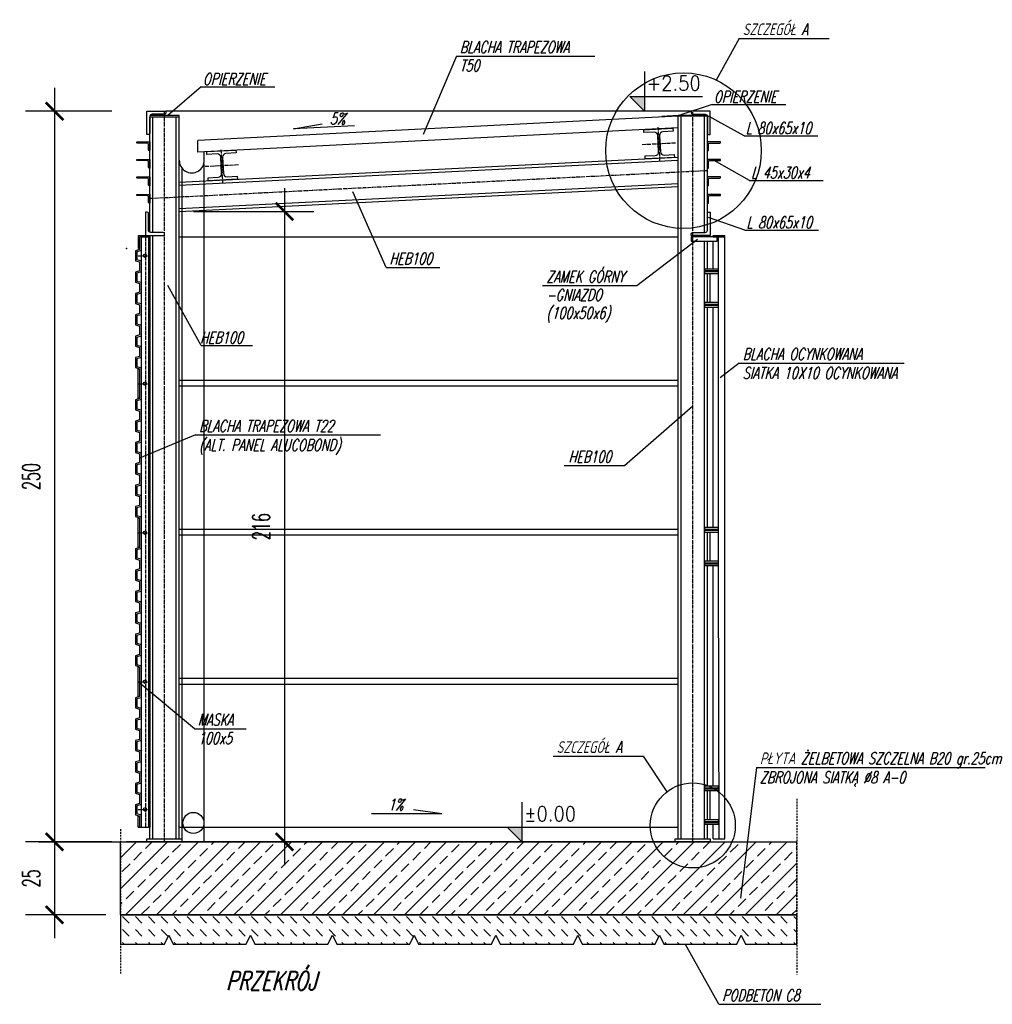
# Model space of a CAD drawing. Extents: x 5703 to 11842, y -4896 to -230.
# Tile 28 of 28: x 11481 to 11814, y -2854 to -2517. Entities that reach past the tile are written whole.
import ezdxf

# ---------------------------------------------------------------- set-up
doc = ezdxf.new("R2010")
doc.units = 0
doc.header["$LTSCALE"] = 2
doc.linetypes.add('DO', pattern=[0.8, 0.6, -0.1, 0, -0.1])
doc.linetypes.add('DP', pattern=[0.5, 0.3, -0.2])
for name, color, linetype in [('--RAMKA', 7, 'Continuous'), ('_opis', 7, 'Continuous'), ('BA_KOT', 7, 'Continuous'), ('BA_OSD', 7, 'DO'), ('BA_PRG', 3, 'Continuous'), ('BA_PRS', 2, 'Continuous'), ('BA_SZR', 7, 'Continuous'), ('BA_TXS', 2, 'Continuous'), ('SCIANY', 5, 'Continuous'), ('WYMIARY', 3, 'Continuous')]:
    doc.layers.add(name, color=color, linetype=linetype)
doc.styles.add('RomanS', font='romans.shx')
doc.styles.add('style1', font='simplex.shx', dxfattribs={"width": 0.6})
doc.styles.add('style2', font='romans.shx', dxfattribs={"width": 0.7, "oblique": 15})
doc.dimstyles.new('Copy of PKN-WEW', dxfattribs={"dimtxt": 6, "dimasz": 6, "dimexe": 10, "dimexo": 5, "dimgap": 5, "dimtad": 1, "dimdec": 0, "dimrnd": 0.5, "dimzin": 9, "dimdsep": 46, "dimtxsty": 'style1', "dimblk": 'ARCHTICK', "dimcen": 0, "dimdle": 8, "dimclrd": 152, "dimclre": 153, "dimclrt": 51, "dimadec": 0, "dimazin": 0, "dimtfac": 1, "dimtdec": 0, "dimtix": 1, "dimtofl": 0, "dimtmove": 2, "dimatfit": 0, "dimldrblk": 'ARCHTICK', "dimfxl": 1, "dimtolj": 1, "dimtzin": 2, "dimarcsym": 0})

# ---------------------------------------------------------------- blocks, each defined once
blk = doc.blocks.new('_ArchTick')
at = {"color": 0, "linetype": 'ByBlock', "const_width": 0.15}
blk.add_lwpolyline([(-0.5, -0.5), (0.5, 0.5)], dxfattribs=at)
blk = doc.blocks.new('*D5573')
at = {"layer": '--RAMKA', "color": 152, "lineweight": -2}
blk.add_line((11572.13, -2574.71), (11572.13, -2806.4), dxfattribs=at)
at = {"layer": '--RAMKA', "color": 153, "lineweight": -2}
for p, q in [((11541, -2582.71), (11582.13, -2582.71)), ((11541, -2798.4), (11582.13, -2798.4))]:
    blk.add_line(p, q, dxfattribs=at)
at = {"layer": 'Defpoints', "color": 0}
for p in [(11536, -2582.71), (11536, -2798.4), (11572.13, -2798.4)]:
    blk.add_point(p, dxfattribs=at)
at = {"layer": '--RAMKA', "color": 152, "lineweight": -2, "xscale": 6, "yscale": 6, "zscale": 6}
for p, rotation in [((11572.13, -2582.71), 90), ((11572.13, -2798.4), 270)]:
    blk.add_blockref('_ArchTick', p, dxfattribs=dict(at, rotation=rotation))
at = {"layer": '--RAMKA', "color": 51, "insert": (11564.13, -2690.55), "char_height": 6, "attachment_point": 5, "rotation": 90, "style": 'style1'}
blk.add_mtext('\\A1;216', dxfattribs=at)
blk = doc.blocks.new('*D5574')
at = {"layer": '--RAMKA', "color": 152, "lineweight": -2}
blk.add_line((11493.39, -2540.4), (11493.39, -2806.4), dxfattribs=at)
at = {"layer": '--RAMKA', "color": 153, "lineweight": -2}
for p, q in [((11513, -2548.4), (11483.39, -2548.4)), ((11513, -2798.4), (11483.39, -2798.4))]:
    blk.add_line(p, q, dxfattribs=at)
at = {"layer": 'Defpoints', "color": 0}
for p in [(11518, -2548.4), (11493.39, -2798.4), (11518, -2798.4)]:
    blk.add_point(p, dxfattribs=at)
at = {"layer": '--RAMKA', "color": 152, "lineweight": -2, "xscale": 6, "yscale": 6, "zscale": 6}
for p, rotation in [((11493.39, -2548.4), 90), ((11493.39, -2798.4), 270)]:
    blk.add_blockref('_ArchTick', p, dxfattribs=dict(at, rotation=rotation))
at = {"layer": '--RAMKA', "color": 51, "insert": (11485.39, -2673.4), "char_height": 6, "attachment_point": 5, "rotation": 90, "style": 'style1'}
blk.add_mtext('\\A1;250', dxfattribs=at)
blk = doc.blocks.new('PKOT2')
blk.add_lwpolyline([(0, 95), (0, 0), (-35, 35), (0, 35)])
blk.add_solid([(-35, 35), (0, 35), (0, 0)])
at = {"style": 'RomanS', "width": 0.9}
blk.add_attdef('POZIOM', (5.4, 49.6), '', height=35, dxfattribs=at)
blk = doc.blocks.new('*D5575')
at = {"layer": 'BA_SZR', "color": 152, "lineweight": -2}
blk.add_line((11493.39, -2790.4), (11493.39, -2831.4), dxfattribs=at)
at = {"layer": 'BA_SZR', "color": 153, "lineweight": -2}
for p, q in [((11508, -2798.4), (11483.39, -2798.4)), ((11511, -2823.4), (11483.39, -2823.4))]:
    blk.add_line(p, q, dxfattribs=at)
at = {"layer": 'Defpoints', "color": 0}
for p in [(11513, -2798.4), (11493.39, -2823.4), (11516, -2823.4)]:
    blk.add_point(p, dxfattribs=at)
at = {"layer": 'BA_SZR', "color": 152, "lineweight": -2, "xscale": 6, "yscale": 6, "zscale": 6}
for p, rotation in [((11493.39, -2798.4), 90), ((11493.39, -2823.4), 270)]:
    blk.add_blockref('_ArchTick', p, dxfattribs=dict(at, rotation=rotation))
at = {"layer": 'BA_SZR', "color": 51, "insert": (11485.39, -2810.9), "char_height": 6, "attachment_point": 5, "rotation": 90, "style": 'style1'}
blk.add_mtext('\\A1;25', dxfattribs=at)

msp = doc.modelspace()

# ---------------------------------------------------------------- hatches: boundary and pattern name
at = {"layer": 'BA_SZR'}
h = msp.add_hatch(dxfattribs=at)
h.set_pattern_fill('ANSI33', color=256, scale=30, angle=360, style=0)
h.set_pattern_definition([(45, (4772.102, -4764.211), (-5.303301, 5.303301), []), (45, (4777.405, -4764.211), (-5.303301, 5.303301), [3.75, -1.875])])
h.paths.add_polyline_path([(11516.0028, -2798.398), (11747.4988, -2798.398), (11747.4988, -2823.398), (11516.0028, -2823.398)])
h = msp.add_hatch(dxfattribs=at)
h.set_pattern_fill('DASH', color=256, angle=315, style=0)
h.set_pattern_definition([(315, (5431.1278, -4936.4916), (4.4194174, -2e-15), [3.125, -3.125])])
h.paths.add_polyline_path([(11516.0028, -2823.398), (11516.0028, -2833.398), (11531.0028, -2833.398), (11532.5028, -2830.398), (11534.0028, -2833.398), (11559.0028, -2833.398), (11560.5028, -2830.398), (11562.0028, -2833.398), (11587.0028, -2833.398), (11588.5028, -2830.398), (11590.0028, -2833.398), (11615.0028, -2833.398), (11616.5028, -2830.398), (11618.0028, -2833.398), (11643.0028, -2833.398), (11644.5028, -2830.398), (11646.0028, -2833.398), (11671.0028, -2833.398), (11672.5028, -2830.398), (11674.0028, -2833.398), (11699.0028, -2833.398), (11700.5028, -2830.398), (11702.0028, -2833.398), (11727.0028, -2833.398), (11728.5028, -2830.398), (11730.0028, -2833.398), (11747.4988, -2833.398), (11747.4988, -2823.398)])

# ---------------------------------------------------------------- linework, layer by layer
at = {"layer": '_opis'}
msp.add_circle((11540.9182, -2791.9479), 3.5964, dxfattribs=at)
at = {"layer": 'BA_KOT'}
for points in [[(11695.3187, -2543.398), (11715.2473, -2543.398)], [(11653.4048, -2793.398), (11673.3333, -2793.398)]]:
    msp.add_lwpolyline(points, dxfattribs=at)
at = {"layer": 'BA_OSD'}
for p, q in [((11531.0028, -2798.398), (11531.0028, -2548.398)), ((11711.8988, -2798.398), (11711.8988, -2548.398)), ((11700.6543, -2565.2124), (11700.08, -2553.7268)), ((11694.6243, -2559.7568), (11706.1099, -2559.1825)), ((11551.0283, -2572.9639), (11550.4254, -2561.4797)), ((11544.9848, -2567.2406), (11556.469, -2566.6377)), ((11526.0028, -2578.2003), (11716.8988, -2568.6555)), ((11524.5228, -2591.398), (11524.5228, -2793.398)), ((11522.0028, -2597.8471), (11526.0028, -2597.8471)), ((11522.0028, -2641.6314), (11526.0028, -2641.6314)), ((11522.0028, -2692.6314), (11526.0028, -2692.6314)), ((11522.0028, -2743.6314), (11526.0028, -2743.6314)), ((11522.0028, -2787.3236), (11526.0028, -2787.3236))]:
    msp.add_line(p, q, dxfattribs=at)
at = {"layer": 'BA_PRG'}
for p, q in [((11536.089, -2549.898), (11526.0028, -2549.898)), ((11526.0028, -2589.8224), (11526.0028, -2550.398)), ((11536.0028, -2550.398), (11526.0028, -2550.398)), ((11527.0028, -2589.8808), (11527.0028, -2550.398)), ((11535.0028, -2797.398), (11535.0028, -2550.398)), ((11536.0028, -2797.398), (11536.0028, -2550.398)), ((11536.089, -2565.0965), (11536.089, -2549.898)), ((11706.8988, -2550.1227), (11542.4716, -2558.3755)), ((11706.8988, -2549.898), (11701.338, -2550.196)), ((11716.8988, -2549.898), (11706.8988, -2549.898)), ((11706.8988, -2797.398), (11706.8988, -2550.1227)), ((11716.8988, -2550.1227), (11706.8988, -2550.1227)), ((11707.8988, -2797.398), (11707.8988, -2550.1227)), ((11715.8988, -2589.8808), (11715.8988, -2550.1227)), ((11716.8988, -2589.0808), (11716.8988, -2550.198)), ((11706.8988, -2554.1278), (11542.4716, -2562.3806)), ((11542.4716, -2562.3806), (11542.4716, -2558.3755)), ((11544.6272, -2565.0965), (11544.6283, -2562.3712)), ((11536.0028, -2572.6941), (11706.8988, -2564.1493)), ((11536.0028, -2573.6953), (11706.8988, -2565.1505)), ((11536.0028, -2581.7053), (11706.8988, -2573.1605)), ((11536.0028, -2582.7066), (11706.8988, -2574.1618)), ((11526.0028, -2797.398), (11526.0028, -2590.8808)), ((11527.0028, -2797.398), (11527.0028, -2590.8808)), ((11715.8988, -2591.3808), (11715.8988, -2590.8808)), ((11716.8988, -2591.3808), (11716.8988, -2590.8808)), ((11718.8988, -2590.8808), (11722.8988, -2590.8808)), ((11718.8988, -2591.3808), (11718.8988, -2590.8808)), ((11722.8988, -2797.398), (11722.8988, -2590.8808)), ((11523.0028, -2591.398), (11523.0028, -2793.398)), ((11523.0028, -2591.398), (11526.0028, -2591.398)), ((11525.6028, -2591.398), (11525.6028, -2793.398)), ((11526.0028, -2591.398), (11526.0028, -2793.398)), ((11715.8988, -2797.398), (11715.8988, -2592.8808)), ((11716.8988, -2602.398), (11716.8988, -2592.8808)), ((11718.8988, -2591.3808), (11722.8988, -2591.3808)), ((11718.8988, -2602.398), (11718.8988, -2592.8808)), ((11720.7385, -2615.398), (11720.7385, -2591.3808)), ((11716.8988, -2603.398), (11716.8988, -2602.898)), ((11716.8988, -2613.898), (11716.8988, -2603.898)), ((11717.8988, -2613.898), (11717.8988, -2603.898)), ((11718.8988, -2603.398), (11718.8988, -2602.898)), ((11716.8988, -2614.898), (11716.8988, -2614.398)), ((11718.8988, -2614.898), (11718.8988, -2614.398)), ((11716.8988, -2690.898), (11716.8988, -2615.398)), ((11718.8988, -2690.898), (11718.8988, -2615.398)), ((11720.7385, -2705.7892), (11720.7385, -2615.398)), ((11716.8988, -2691.898), (11716.8988, -2691.398)), ((11718.8988, -2691.898), (11718.8988, -2691.398)), ((11716.8988, -2702.398), (11716.8988, -2692.398)), ((11717.8988, -2702.398), (11717.8988, -2692.398)), ((11716.8988, -2703.398), (11716.8988, -2702.898)), ((11716.8988, -2779.398), (11716.8988, -2703.898)), ((11718.8988, -2703.398), (11718.8988, -2702.898)), ((11718.8988, -2779.398), (11718.8988, -2703.898)), ((11720.8988, -2797.398), (11720.7385, -2705.7892)), ((11716.8988, -2780.398), (11716.8988, -2779.898)), ((11716.8988, -2790.898), (11716.8988, -2780.898)), ((11717.8988, -2790.898), (11717.8988, -2780.898)), ((11718.8988, -2780.398), (11718.8988, -2779.898)), ((11716.8988, -2791.898), (11716.8988, -2791.398)), ((11716.8988, -2797.398), (11716.8988, -2792.398)), ((11718.8988, -2791.898), (11718.8988, -2791.398)), ((11718.8988, -2797.398), (11718.8988, -2792.398)), ((11522.0028, -2793.398), (11526.0028, -2793.398)), ((11718.8988, -2797.398), (11722.8988, -2797.398))]:
    msp.add_line(p, q, dxfattribs=at)
for points in [[(11525.0028, -2548.398), (11531.5028, -2548.398), (11531.5028, -2548.998, -0.41421356), (11531.1028, -2549.398), (11526.8028, -2549.398, 0.41421356), (11526.0028, -2550.198), (11526.0028, -2555.998, -0.41421356), (11525.6028, -2556.398), (11525.0028, -2556.398)], [(11717.8988, -2548.398), (11711.3988, -2548.398), (11711.3988, -2548.998, 0.41421356), (11711.7988, -2549.398), (11716.0988, -2549.398, -0.41421356), (11716.8988, -2550.198), (11716.8988, -2555.998, 0.41421356), (11717.2988, -2556.398), (11717.8988, -2556.398)], [(11695.1237, -2554.7255), (11705.1112, -2554.2262), (11705.1611, -2555.2249), (11705.1611, -2555.2249), (11701.6655, -2555.3997, 0.41421356), (11700.5269, -2556.6581), (11700.8066, -2562.2511, 0.41421356), (11702.065, -2563.3897), (11705.5606, -2563.2149), (11705.6106, -2564.2137), (11695.623, -2564.7131), (11695.5731, -2563.7143), (11699.0687, -2563.5395, 0.41421356), (11700.2073, -2562.2811), (11699.9277, -2556.6881, 0.41421356), (11698.6692, -2555.5495), (11695.1736, -2555.7243)], [(11526.0028, -2558.8808), (11526.0028, -2561.8808), (11525.8028, -2561.8808, -0.41421356), (11525.6028, -2561.6808), (11525.6028, -2559.6808, 0.41421356), (11525.2028, -2559.2808), (11521.7028, -2559.2808, -0.41421356), (11521.5028, -2559.0808), (11521.5028, -2558.8808)], [(11716.8988, -2558.8808), (11716.8988, -2561.8808), (11717.0988, -2561.8808, 0.41421356), (11717.2988, -2561.6808), (11717.2988, -2559.6808, -0.41421356), (11717.6988, -2559.2808), (11721.1988, -2559.2808, 0.41421356), (11721.3988, -2559.0808), (11721.3988, -2558.8808)], [(11545.4716, -2562.2082), (11555.4579, -2561.6839), (11555.5103, -2562.6825), (11555.5103, -2562.6825), (11552.0151, -2562.866, 0.41421356), (11550.8797, -2564.1273), (11551.1733, -2569.7196, 0.41421356), (11552.4345, -2570.855), (11555.9297, -2570.6715), (11555.9821, -2571.6702), (11545.9959, -2572.1944), (11545.9435, -2571.1958), (11549.4387, -2571.0123, 0.41421356), (11550.5741, -2569.7511), (11550.2805, -2564.1588, 0.41421356), (11549.0192, -2563.0233), (11545.5241, -2563.2068)], [(11526.0028, -2564.8808), (11526.0028, -2567.8808), (11525.8028, -2567.8808, -0.41421356), (11525.6028, -2567.6808), (11525.6028, -2565.6808, 0.41421356), (11525.2028, -2565.2808), (11521.7028, -2565.2808, -0.41421356), (11521.5028, -2565.0808), (11521.5028, -2564.8808)], [(11716.8988, -2564.8808), (11716.8988, -2567.8808), (11717.0988, -2567.8808, 0.41421356), (11717.2988, -2567.6808), (11717.2988, -2565.6808, -0.41421356), (11717.6988, -2565.2808), (11721.1988, -2565.2808, 0.41421356), (11721.3988, -2565.0808), (11721.3988, -2564.8808)], [(11526.0028, -2570.8808), (11526.0028, -2573.8808), (11525.8028, -2573.8808, -0.41421356), (11525.6028, -2573.6808), (11525.6028, -2571.6808, 0.41421356), (11525.2028, -2571.2808), (11521.7028, -2571.2808, -0.41421356), (11521.5028, -2571.0808), (11521.5028, -2570.8808)], [(11716.8988, -2570.8808), (11716.8988, -2573.8808), (11717.0988, -2573.8808, 0.41421356), (11717.2988, -2573.6808), (11717.2988, -2571.6808, -0.41421356), (11717.6988, -2571.2808), (11721.1988, -2571.2808, 0.41421356), (11721.3988, -2571.0808), (11721.3988, -2570.8808)], [(11526.0028, -2576.8808), (11526.0028, -2579.8808), (11525.8028, -2579.8808, -0.41421356), (11525.6028, -2579.6808), (11525.6028, -2577.6808, 0.41421356), (11525.2028, -2577.2808), (11521.7028, -2577.2808, -0.41421356), (11521.5028, -2577.0808), (11521.5028, -2576.8808)], [(11716.8988, -2576.8808), (11716.8988, -2579.8808), (11717.0988, -2579.8808, 0.41421356), (11717.2988, -2579.6808), (11717.2988, -2577.6808, -0.41421356), (11717.6988, -2577.2808), (11721.1988, -2577.2808, 0.41421356), (11721.3988, -2577.0808), (11721.3988, -2576.8808)], [(11524.5028, -2590.8808), (11531.0028, -2590.8808), (11531.0028, -2590.2808, 0.41421356), (11530.6028, -2589.8808), (11526.3028, -2589.8808, -0.41421356), (11525.5028, -2589.0808), (11525.5028, -2583.2808, 0.41421356), (11525.1028, -2582.8808), (11524.5028, -2582.8808)], [(11717.8988, -2590.8808), (11711.3988, -2590.8808), (11711.3988, -2590.2808, -0.41421356), (11711.7988, -2589.8808), (11716.0988, -2589.8808, 0.41421356), (11716.8988, -2589.0808), (11716.8988, -2583.2808, -0.41421356), (11717.2988, -2582.8808), (11717.8988, -2582.8808)], [(11522.1028, -2590.8808), (11525.1028, -2590.8808), (11525.1028, -2591.0808, -0.41421356), (11524.9028, -2591.2808), (11522.9028, -2591.2808, 0.41421356), (11522.5028, -2591.6808), (11522.5028, -2595.1808, -0.41421356), (11522.3028, -2595.3808), (11522.1028, -2595.3808)]]:
    msp.add_lwpolyline(points, format="xyb", close=True, dxfattribs=at)
for points in [[(11711.3988, -2592.8808), (11720.2385, -2592.8808), (11720.2385, -2591.3808), (11711.3988, -2591.3808)], [(11715.8988, -2602.898), (11720.7385, -2602.898), (11720.7385, -2602.398), (11715.8988, -2602.398)], [(11715.8988, -2603.898), (11720.7385, -2603.898), (11720.7385, -2603.398), (11715.8988, -2603.398)], [(11715.8988, -2614.398), (11720.7385, -2614.398), (11720.7385, -2613.898), (11715.8988, -2613.898)], [(11715.8988, -2615.398), (11720.7385, -2615.398), (11720.7385, -2614.898), (11715.8988, -2614.898)], [(11522.0028, -2636.6314), (11522.5028, -2636.6314), (11522.5028, -2646.6314), (11522.0028, -2646.6314)], [(11522.0028, -2687.6314), (11522.5028, -2687.6314), (11522.5028, -2697.6314), (11522.0028, -2697.6314)], [(11715.8988, -2691.398), (11720.7385, -2691.398), (11720.7385, -2690.898), (11715.8988, -2690.898)], [(11715.8988, -2692.398), (11720.7385, -2692.398), (11720.7385, -2691.898), (11715.8988, -2691.898)], [(11715.8988, -2702.898), (11720.7385, -2702.898), (11720.7385, -2702.398), (11715.8988, -2702.398)], [(11715.8988, -2703.898), (11720.7385, -2703.898), (11720.7385, -2703.398), (11715.8988, -2703.398)], [(11522.0028, -2738.6314), (11522.5028, -2738.6314), (11522.5028, -2748.6314), (11522.0028, -2748.6314)], [(11715.8988, -2779.898), (11720.7385, -2779.898), (11720.7385, -2779.398), (11715.8988, -2779.398)], [(11715.8988, -2780.898), (11720.7385, -2780.898), (11720.7385, -2780.398), (11715.8988, -2780.398)], [(11522.0028, -2789.6314), (11522.5028, -2789.6314), (11522.5028, -2793.398), (11522.0028, -2793.398)], [(11715.8988, -2791.398), (11720.7385, -2791.398), (11720.7385, -2790.898), (11715.8988, -2790.898)], [(11715.8988, -2792.398), (11720.7385, -2792.398), (11720.7385, -2791.898), (11715.8988, -2791.898)], [(11525.0028, -2798.398), (11525.0028, -2797.398), (11537.0028, -2797.398), (11537.0028, -2798.398)], [(11705.8988, -2798.398), (11705.8988, -2797.398), (11717.8988, -2797.398), (11717.8988, -2798.398)]]:
    msp.add_lwpolyline(points, close=True, dxfattribs=at)
msp.add_arc((11540.3581, -2565.2443), 4.2716, 178.017188, 1.982812, dxfattribs=at)
at = {"layer": 'BA_PRS'}
msp.add_lwpolyline([(11516.0028, -2823.398), (11516.0028, -2823.398), (11516.0028, -2833.398), (11531.0028, -2833.398), (11532.5028, -2830.398), (11534.0028, -2833.398), (11559.0028, -2833.398), (11560.5028, -2830.398), (11562.0028, -2833.398), (11587.0028, -2833.398), (11588.5028, -2830.398), (11590.0028, -2833.398), (11615.0028, -2833.398), (11616.5028, -2830.398), (11618.0028, -2833.398), (11643.0028, -2833.398), (11644.5028, -2830.398), (11646.0028, -2833.398), (11671.0028, -2833.398), (11672.5028, -2830.398), (11674.0028, -2833.398), (11699.0028, -2833.398), (11700.5028, -2830.398), (11702.0028, -2833.398), (11727.0028, -2833.398), (11728.5028, -2830.398), (11730.0028, -2833.398), (11747.4988, -2833.398), (11747.4988, -2823.398), (11747.4988, -2823.398)], dxfattribs=at)
at = {"layer": 'BA_SZR'}
for p, q in [((11575.1691, -2554.4435), (11585.0144, -2552.6916)), ((11596.0674, -2553.3654), (11575.1691, -2554.4435)), ((11544.4619, -2566.4298), (11544.4619, -2798.398)), ((11536.9619, -2567.8352), (11536.9619, -2798.398)), ((11522.5028, -2592.671), (11522.5028, -2595.7068)), ((11523.0028, -2592.671), (11523.0028, -2596.0758)), ((11536.0028, -2591.398), (11706.8988, -2591.398)), ((11522.5028, -2595.7068), (11521.0925, -2596.1421)), ((11521.0925, -2596.1421), (11521.0925, -2599.55)), ((11523.0028, -2596.0758), (11521.5925, -2596.511)), ((11521.5925, -2596.511), (11521.5925, -2599.181)), ((11521.0925, -2599.55), (11522.5028, -2599.9853)), ((11521.5925, -2599.181), (11523.0028, -2599.6163)), ((11522.5028, -2599.9853), (11522.5028, -2602.3268)), ((11522.5028, -2599.9853), (11522.5028, -2603.021)), ((11523.0028, -2599.6163), (11523.0028, -2602.3268)), ((11523.0028, -2599.9853), (11523.0028, -2603.39)), ((11522.5028, -2603.021), (11521.0925, -2603.4563)), ((11521.0925, -2603.4563), (11521.0925, -2606.8642)), ((11523.0028, -2603.39), (11521.5925, -2603.8253)), ((11521.5925, -2603.8253), (11521.5925, -2606.4953)), ((11521.0925, -2606.8642), (11522.5028, -2607.2995)), ((11521.5925, -2606.4953), (11523.0028, -2606.9306)), ((11522.5028, -2607.2995), (11522.5028, -2609.6411)), ((11522.5028, -2607.2995), (11522.5028, -2610.3353)), ((11523.0028, -2606.9306), (11523.0028, -2609.6411)), ((11523.0028, -2607.2995), (11523.0028, -2610.7042)), ((11522.5028, -2610.3353), (11521.0925, -2610.7705)), ((11521.0925, -2610.7705), (11521.0925, -2614.1785)), ((11523.0028, -2610.7042), (11521.5925, -2611.1395)), ((11521.5925, -2611.1395), (11521.5925, -2613.8095)), ((11521.0925, -2614.1785), (11522.5028, -2614.6137)), ((11521.5925, -2613.8095), (11523.0028, -2614.2448)), ((11522.5028, -2614.6137), (11522.5028, -2617.6495)), ((11522.5028, -2614.6137), (11522.5028, -2616.9553)), ((11523.0028, -2614.2448), (11523.0028, -2616.9553)), ((11523.0028, -2614.6137), (11523.0028, -2618.0184)), ((11522.5028, -2617.6495), (11521.0925, -2618.0848)), ((11521.0925, -2618.0848), (11521.0925, -2621.4927)), ((11523.0028, -2618.0184), (11521.5925, -2618.4537)), ((11521.5925, -2618.4537), (11521.5925, -2621.1237)), ((11521.5925, -2621.1237), (11523.0028, -2621.559)), ((11521.0925, -2621.4927), (11522.5028, -2621.928)), ((11522.5028, -2621.928), (11522.5028, -2624.2695)), ((11522.5028, -2621.928), (11522.5028, -2624.9637)), ((11523.0028, -2621.559), (11523.0028, -2624.2695)), ((11523.0028, -2621.928), (11523.0028, -2625.3327)), ((11522.5028, -2624.9637), (11521.0925, -2625.399)), ((11521.0925, -2625.399), (11521.0925, -2628.8069)), ((11523.0028, -2625.3327), (11521.5925, -2625.7679)), ((11521.5925, -2625.7679), (11521.5925, -2628.438)), ((11521.0925, -2628.8069), (11522.5028, -2629.2422)), ((11521.5925, -2628.438), (11523.0028, -2628.8732)), ((11522.5028, -2629.2422), (11522.5028, -2632.2779)), ((11522.5028, -2629.2422), (11522.5028, -2631.5837)), ((11523.0028, -2628.8732), (11523.0028, -2631.5837)), ((11523.0028, -2629.2422), (11523.0028, -2632.6469)), ((11522.5028, -2632.2779), (11521.0925, -2632.7132)), ((11521.0925, -2632.7132), (11521.0925, -2636.1211)), ((11523.0028, -2632.6469), (11521.5925, -2633.0822)), ((11521.5925, -2633.0822), (11521.5925, -2635.7522)), ((11521.0925, -2636.1211), (11522.5028, -2636.5564)), ((11521.5925, -2635.7522), (11523.0028, -2636.1875)), ((11522.5028, -2636.5564), (11522.5028, -2638.898)), ((11523.0028, -2636.1875), (11523.0028, -2638.898)), ((11536.0028, -2640.398), (11706.8988, -2640.398)), ((11522.5028, -2643.671), (11522.5028, -2646.7068)), ((11523.0028, -2643.671), (11523.0028, -2647.0758)), ((11536.0028, -2642.398), (11706.8988, -2642.398)), ((11522.5028, -2646.7068), (11521.0925, -2647.1421)), ((11521.0925, -2647.1421), (11521.0925, -2650.55)), ((11523.0028, -2647.0758), (11521.5925, -2647.511)), ((11521.5925, -2647.511), (11521.5925, -2650.181)), ((11521.0925, -2650.55), (11522.5028, -2650.9853)), ((11521.5925, -2650.181), (11523.0028, -2650.6163)), ((11522.5028, -2650.9853), (11522.5028, -2653.3268)), ((11522.5028, -2650.9853), (11522.5028, -2654.021)), ((11523.0028, -2650.6163), (11523.0028, -2653.3268)), ((11523.0028, -2650.9853), (11523.0028, -2654.39)), ((11522.5028, -2654.021), (11521.0925, -2654.4563)), ((11521.0925, -2654.4563), (11521.0925, -2657.8642)), ((11523.0028, -2654.39), (11521.5925, -2654.8253)), ((11521.5925, -2654.8253), (11521.5925, -2657.4953)), ((11521.0925, -2657.8642), (11522.5028, -2658.2995)), ((11521.5925, -2657.4953), (11523.0028, -2657.9306)), ((11522.5028, -2658.2995), (11522.5028, -2661.3353)), ((11522.5028, -2658.2995), (11522.5028, -2660.6411)), ((11523.0028, -2657.9306), (11523.0028, -2660.6411)), ((11523.0028, -2658.2995), (11523.0028, -2661.7042)), ((11522.5028, -2661.3353), (11521.0925, -2661.7705)), ((11521.0925, -2661.7705), (11521.0925, -2665.1785)), ((11523.0028, -2661.7042), (11521.5925, -2662.1395)), ((11521.5925, -2662.1395), (11521.5925, -2664.8095)), ((11521.5925, -2664.8095), (11523.0028, -2665.2448)), ((11521.0925, -2665.1785), (11522.5028, -2665.6137)), ((11522.5028, -2665.6137), (11522.5028, -2667.9553)), ((11522.5028, -2665.6137), (11522.5028, -2668.6495)), ((11523.0028, -2665.2448), (11523.0028, -2667.9553)), ((11523.0028, -2665.6137), (11523.0028, -2669.0184)), ((11522.5028, -2668.6495), (11521.0925, -2669.0848)), ((11521.0925, -2669.0848), (11521.0925, -2672.4927)), ((11523.0028, -2669.0184), (11521.5925, -2669.4537)), ((11521.5925, -2669.4537), (11521.5925, -2672.1237)), ((11521.0925, -2672.4927), (11522.5028, -2672.928)), ((11521.5925, -2672.1237), (11523.0028, -2672.559)), ((11522.5028, -2672.928), (11522.5028, -2675.9637)), ((11522.5028, -2672.928), (11522.5028, -2675.2695)), ((11523.0028, -2672.559), (11523.0028, -2675.2695)), ((11523.0028, -2672.928), (11523.0028, -2676.3327)), ((11522.5028, -2675.9637), (11521.0925, -2676.399)), ((11521.0925, -2676.399), (11521.0925, -2679.8069)), ((11523.0028, -2676.3327), (11521.5925, -2676.7679)), ((11521.5925, -2676.7679), (11521.5925, -2679.438)), ((11521.0925, -2679.8069), (11522.5028, -2680.2422)), ((11521.5925, -2679.438), (11523.0028, -2679.8732)), ((11522.5028, -2680.2422), (11522.5028, -2682.5837)), ((11522.5028, -2680.2422), (11522.5028, -2683.2779)), ((11523.0028, -2679.8732), (11523.0028, -2682.5837)), ((11523.0028, -2680.2422), (11523.0028, -2683.6469)), ((11522.5028, -2683.2779), (11521.0925, -2683.7132)), ((11521.0925, -2683.7132), (11521.0925, -2687.1211)), ((11523.0028, -2683.6469), (11521.5925, -2684.0822)), ((11521.5925, -2684.0822), (11521.5925, -2686.7522)), ((11521.0925, -2687.1211), (11522.5028, -2687.5564)), ((11521.5925, -2686.7522), (11523.0028, -2687.1875)), ((11522.5028, -2687.5564), (11522.5028, -2689.898)), ((11523.0028, -2687.1875), (11523.0028, -2689.898)), ((11536.0028, -2691.398), (11706.8988, -2691.398)), ((11522.5028, -2694.671), (11522.5028, -2697.7068)), ((11523.0028, -2694.671), (11523.0028, -2698.0758)), ((11536.0028, -2693.398), (11706.8988, -2693.398)), ((11522.5028, -2697.7068), (11521.0925, -2698.1421)), ((11521.0925, -2698.1421), (11521.0925, -2701.55)), ((11523.0028, -2698.0758), (11521.5925, -2698.511)), ((11521.5925, -2698.511), (11521.5925, -2701.181)), ((11521.0925, -2701.55), (11522.5028, -2701.9853)), ((11521.5925, -2701.181), (11523.0028, -2701.6163)), ((11522.5028, -2701.9853), (11522.5028, -2705.021)), ((11522.5028, -2701.9853), (11522.5028, -2704.3268)), ((11523.0028, -2701.6163), (11523.0028, -2704.3268)), ((11523.0028, -2701.9853), (11523.0028, -2705.39)), ((11522.5028, -2705.021), (11521.0925, -2705.4563)), ((11521.0925, -2705.4563), (11521.0925, -2708.8642)), ((11523.0028, -2705.39), (11521.5925, -2705.8253)), ((11521.0925, -2708.8642), (11522.5028, -2709.2995)), ((11521.5925, -2705.8253), (11521.5925, -2708.4953)), ((11521.5925, -2708.4953), (11523.0028, -2708.9306)), ((11523.0028, -2708.9306), (11523.0028, -2711.6411)), ((11522.5028, -2709.2995), (11522.5028, -2711.6411)), ((11522.5028, -2709.2995), (11522.5028, -2712.3353)), ((11523.0028, -2709.2995), (11523.0028, -2712.7042)), ((11522.5028, -2712.3353), (11521.0925, -2712.7705)), ((11521.0925, -2712.7705), (11521.0925, -2716.1785)), ((11523.0028, -2712.7042), (11521.5925, -2713.1395)), ((11521.5925, -2713.1395), (11521.5925, -2715.8095)), ((11521.0925, -2716.1785), (11522.5028, -2716.6137)), ((11521.5925, -2715.8095), (11523.0028, -2716.2448)), ((11522.5028, -2716.6137), (11522.5028, -2719.6495)), ((11522.5028, -2716.6137), (11522.5028, -2718.9553)), ((11523.0028, -2716.2448), (11523.0028, -2718.9553)), ((11523.0028, -2716.6137), (11523.0028, -2720.0184)), ((11522.5028, -2719.6495), (11521.0925, -2720.0848)), ((11521.0925, -2720.0848), (11521.0925, -2723.4927)), ((11523.0028, -2720.0184), (11521.5925, -2720.4537)), ((11521.5925, -2720.4537), (11521.5925, -2723.1237)), ((11521.0925, -2723.4927), (11522.5028, -2723.928)), ((11521.5925, -2723.1237), (11523.0028, -2723.559)), ((11522.5028, -2723.928), (11522.5028, -2726.2695)), ((11522.5028, -2723.928), (11522.5028, -2726.9637)), ((11523.0028, -2723.559), (11523.0028, -2726.2695)), ((11523.0028, -2723.928), (11523.0028, -2727.3327)), ((11522.5028, -2726.9637), (11521.0925, -2727.399)), ((11521.0925, -2727.399), (11521.0925, -2730.8069)), ((11523.0028, -2727.3327), (11521.5925, -2727.7679)), ((11521.5925, -2727.7679), (11521.5925, -2730.438)), ((11521.0925, -2730.8069), (11522.5028, -2731.2422)), ((11521.5925, -2730.438), (11523.0028, -2730.8732)), ((11522.5028, -2731.2422), (11522.5028, -2734.2779)), ((11522.5028, -2731.2422), (11522.5028, -2733.5837)), ((11523.0028, -2730.8732), (11523.0028, -2733.5837)), ((11523.0028, -2731.2422), (11523.0028, -2734.6469)), ((11522.5028, -2734.2779), (11521.0925, -2734.7132)), ((11521.0925, -2734.7132), (11521.0925, -2738.1211)), ((11523.0028, -2734.6469), (11521.5925, -2735.0822)), ((11521.5925, -2735.0822), (11521.5925, -2737.7522)), ((11521.0925, -2738.1211), (11522.5028, -2738.5564)), ((11521.5925, -2737.7522), (11523.0028, -2738.1875)), ((11522.5028, -2738.5564), (11522.5028, -2740.898)), ((11523.0028, -2738.1875), (11523.0028, -2740.898)), ((11536.0028, -2742.398), (11706.8988, -2742.398)), ((11522.5028, -2745.671), (11522.5028, -2748.7068)), ((11523.0028, -2745.671), (11523.0028, -2749.0758)), ((11536.0028, -2744.398), (11706.8988, -2744.398)), ((11522.5028, -2748.7068), (11521.0925, -2749.1421)), ((11521.0925, -2749.1421), (11521.0925, -2752.55)), ((11523.0028, -2749.0758), (11521.5925, -2749.511)), ((11521.0925, -2752.55), (11522.5028, -2752.9853)), ((11521.5925, -2749.511), (11521.5925, -2752.181)), ((11521.5925, -2752.181), (11523.0028, -2752.6163)), ((11523.0028, -2752.6163), (11523.0028, -2755.3268)), ((11522.5028, -2756.021), (11521.0925, -2756.4563)), ((11522.5028, -2752.9853), (11522.5028, -2755.3268)), ((11522.5028, -2752.9853), (11522.5028, -2756.021)), ((11523.0028, -2752.9853), (11523.0028, -2756.39)), ((11521.0925, -2756.4563), (11521.0925, -2759.8642)), ((11523.0028, -2756.39), (11521.5925, -2756.8253)), ((11521.5925, -2756.8253), (11521.5925, -2759.4953)), ((11521.5925, -2759.4953), (11523.0028, -2759.9306)), ((11521.0925, -2759.8642), (11522.5028, -2760.2995)), ((11522.5028, -2760.2995), (11522.5028, -2763.3353)), ((11522.5028, -2760.2995), (11522.5028, -2762.6411)), ((11523.0028, -2759.9306), (11523.0028, -2762.6411)), ((11523.0028, -2760.2995), (11523.0028, -2763.7042)), ((11522.5028, -2763.3353), (11521.0925, -2763.7705)), ((11521.0925, -2763.7705), (11521.0925, -2767.1785)), ((11523.0028, -2763.7042), (11521.5925, -2764.1395)), ((11521.5925, -2764.1395), (11521.5925, -2766.8095)), ((11521.0925, -2767.1785), (11522.5028, -2767.6137)), ((11521.5925, -2766.8095), (11523.0028, -2767.2448)), ((11522.5028, -2767.6137), (11522.5028, -2770.6495)), ((11522.5028, -2767.6137), (11522.5028, -2769.9553)), ((11523.0028, -2767.2448), (11523.0028, -2769.9553)), ((11523.0028, -2767.6137), (11523.0028, -2771.0184)), ((11522.5028, -2770.6495), (11521.0925, -2771.0848)), ((11521.0925, -2771.0848), (11521.0925, -2774.4927)), ((11523.0028, -2771.0184), (11521.5925, -2771.4537)), ((11521.5925, -2771.4537), (11521.5925, -2774.1237)), ((11521.0925, -2774.4927), (11522.5028, -2774.928)), ((11521.5925, -2774.1237), (11523.0028, -2774.559)), ((11522.5028, -2774.928), (11522.5028, -2777.2695)), ((11522.5028, -2774.928), (11522.5028, -2777.9637)), ((11523.0028, -2774.559), (11523.0028, -2777.2695)), ((11523.0028, -2774.928), (11523.0028, -2778.3327)), ((11522.5028, -2777.9637), (11521.0925, -2778.399)), ((11521.0925, -2778.399), (11521.0925, -2781.8069)), ((11523.0028, -2778.3327), (11521.5925, -2778.7679)), ((11521.5925, -2778.7679), (11521.5925, -2781.438)), ((11521.0925, -2781.8069), (11522.5028, -2782.2422)), ((11521.5925, -2781.438), (11523.0028, -2781.8732)), ((11522.5028, -2782.2422), (11522.5028, -2784.5837)), ((11522.5028, -2782.2422), (11522.5028, -2785.2779)), ((11523.0028, -2781.8732), (11523.0028, -2784.5837)), ((11523.0028, -2782.2422), (11523.0028, -2785.6469)), ((11522.5028, -2785.2779), (11521.0925, -2785.7132)), ((11521.0925, -2785.7132), (11521.0925, -2789.1211)), ((11523.0028, -2785.6469), (11521.5925, -2786.0822)), ((11521.5925, -2786.0822), (11521.5925, -2788.7522)), ((11521.0925, -2789.1211), (11522.5028, -2789.5564)), ((11521.5925, -2788.7522), (11523.0028, -2789.1875)), ((11522.5028, -2789.5564), (11522.5028, -2791.898)), ((11523.0028, -2789.1875), (11523.0028, -2791.898)), ((11626.0224, -2788.8659), (11601.8841, -2788.8659)), ((11626.0224, -2788.8659), (11607.4097, -2788.8659)), ((11626.0224, -2788.8659), (11616.2798, -2787.4128)), ((11516.0028, -2798.398), (11747.4988, -2798.398)), ((11516.0028, -2823.398), (11516.0028, -2798.398)), ((11747.4988, -2823.398), (11516.0028, -2823.398))]:
    msp.add_line(p, q, dxfattribs=at)
at = {"layer": 'BA_SZR', "color": 2, "linetype": 'DP'}
for p, q in [((11747.4988, -2783.6615), (11747.4988, -2843.7638)), ((11516.0028, -2794.0387), (11516.0028, -2843.4645))]:
    msp.add_line(p, q, dxfattribs=at)
at = {"layer": 'BA_SZR'}
for centre, radius in [((11708.7137, -2561.8808), 26.6266), ((11524.3458, -2597.8471), 0.55), ((11524.3458, -2641.6314), 0.55), ((11524.3458, -2692.6314), 0.55), ((11524.3458, -2743.6314), 0.55), ((11711.8988, -2792.8057), 14.537), ((11524.3458, -2787.3236), 0.55)]:
    msp.add_circle(centre, radius, dxfattribs=at)
at = {"layer": 'BA_TXS'}
for p, q in [((11536.0028, -2793.398), (11706.8988, -2793.398)), ((11488.0523, -2798.398), (11747.4988, -2798.398)), ((11516.0028, -2823.398), (11516.0028, -2798.398)), ((11516.0028, -2823.398), (11747.4988, -2823.398))]:
    msp.add_line(p, q, dxfattribs=at)
at = {"layer": 'BA_TXS', "linetype": 'DP'}
msp.add_line((11747.4988, -2823.398), (11747.4988, -2798.398), dxfattribs=at)
at = {"layer": 'SCIANY', "color": 1, "linetype": 'Continuous'}
for p, q in [((11727.7888, -2523.4835), (11719.9551, -2537.7435)), ((11727.7888, -2523.4835), (11758.5931, -2523.4835)), ((11630.9513, -2529.5749), (11619.5331, -2556.398)), ((11630.9513, -2529.5749), (11678.3424, -2529.5749)), ((11543.6391, -2540.0234), (11532.2209, -2549.898)), ((11543.6391, -2540.0234), (11568.8409, -2540.0234)), ((11718.5783, -2546.1036), (11707.1601, -2549.898)), ((11718.5783, -2546.1036), (11743.7801, -2546.1036)), ((11711.3988, -2548.398), (11531.5028, -2548.398)), ((11729.4724, -2556.8707), (11717.3199, -2550.0625)), ((11729.4724, -2556.8707), (11754.6742, -2556.8707)), ((11731.3208, -2572.089), (11719.1683, -2565.2808)), ((11731.3208, -2572.089), (11756.5226, -2572.089)), ((11606.8815, -2601.9166), (11595.4632, -2576.002)), ((11729.6982, -2589.1481), (11717.2988, -2584.798)), ((11729.6982, -2589.1481), (11754.9001, -2589.1481)), ((11692.7725, -2608.0221), (11713.5242, -2592.1315)), ((11606.8815, -2601.9166), (11625.2543, -2601.9166)), ((11543.6391, -2628.5326), (11532.2209, -2608.0714)), ((11660.4511, -2608.0221), (11692.7725, -2608.0221)), ((11543.6391, -2628.5326), (11561.1463, -2628.5326)), ((11727.7888, -2634.5787), (11721.2385, -2639.5922)), ((11727.7888, -2634.5787), (11784.2356, -2634.5787)), ((11688.4814, -2669.6427), (11711.8988, -2649.1815)), ((11541.6943, -2659.1818), (11522.5028, -2667.1316)), ((11541.6943, -2659.1818), (11604.949, -2659.1818)), ((11667.9057, -2669.6427), (11688.4814, -2669.6427)), ((11541.2663, -2759.7644), (11522.0028, -2743.6314)), ((11541.2663, -2759.7644), (11559.0112, -2759.7644)), ((11664.0848, -2769.1061), (11694.8891, -2769.1061)), ((11694.8891, -2769.1061), (11703.0262, -2781.2905)), ((11733.6806, -2772.9428), (11728.2797, -2817.7243)), ((11733.6806, -2772.9428), (11812.0312, -2772.9428)), ((11717.4988, -2798.398), (11518.0028, -2798.398)), ((11720.7876, -2854.0065), (11709.3694, -2833.5453)), ((11720.7876, -2854.0065), (11755.7033, -2854.0065))]:
    msp.add_line(p, q, dxfattribs=at)
msp.add_point((11518.0028, -2595.398), dxfattribs=at)

# ---------------------------------------------------------------- block references
at = {"layer": 'BA_KOT', "xscale": 0.1428571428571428, "yscale": 0.1428571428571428, "zscale": 0.1428571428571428}
for p, values in [((11695.3187, -2548.398), {'POZIOM': '+2.50'}), ((11653.4048, -2798.398), {'POZIOM': '%%p0.00'})]:
    msp.add_blockref('PKOT2', p, dxfattribs=at).add_auto_attribs(values)

# ---------------------------------------------------------------- texts
at = {"layer": 'WYMIARY', "color": 6, "style": 'style2', "oblique": 15, "width": 0.7}
for s, height, p in [('SZCZEGÓŁ A', 4, (11728.9774, -2522.3638)), ('BLACHA TRAPEZOWA', 4, (11632.1399, -2528.4552)), ('T50', 4, (11632.1399, -2534.7626)), ('OPIERZENIE', 4, (11544.2034, -2539.3274)), ('OPIERZENIE', 4, (11719.1426, -2545.4076)), ('5%', 4, (11587.6399, -2552.9372)), ('L 80x65x10', 4, (11730.0367, -2556.1747)), ('L 45x30x4', 4, (11731.8851, -2571.393)), ('L 80x65x10', 4, (11730.2626, -2588.4521)), ('HEB100', 4, (11608.0701, -2600.7969)), ('ZAMEK GÓRNY', 4, (11661.8061, -2606.9945)), ('-GNIAZDO', 4, (11661.8061, -2613.2946)), ('(100x50x6)', 4, (11661.8061, -2619.3889)), ('HEB100', 4, (11543.2507, -2627.8366)), ('BLACHA OCYNKOWANA', 4, (11728.9774, -2633.459)), ('SIATKA 10X10 OCYNKOWANA', 4, (11728.9774, -2639.9793)), ('BLACHA TRAPEZOWA T22', 4, (11542.8828, -2658.0621)), ('(ALT. PANEL ALUCOBOND)', 4, (11542.8828, -2664.6016)), ('HEB100', 4, (11669.3797, -2668.6151)), ('MASKA', 4, (11542.4548, -2758.6447)), ('100x5', 4, (11542.4548, -2764.9521)), ('SZCZEGÓŁ A', 4, (11665.2734, -2767.9864)), ('PŁYTA ŻELBETOWA SZCZELNA B20 gr.25cm', 4, (11734.8692, -2771.8231)), ('ZBROJONA SIATKĄ %%C8 A-0 ', 4, (11734.8692, -2778.3626)), ('1%', 4, (11607.5655, -2787.6586)), ('PRZEKRÓJ', 6.4, (11552.0995, -2849.1537)), ('PODBETON C8', 4, (11721.9762, -2852.8869))]:
    msp.add_text(s, height=height, dxfattribs=at).set_placement(p)

# ---------------------------------------------------------------- dimensions: what is measured, and where the dimension line sits
at = {"layer": '--RAMKA', "color": 3}
dim = msp.add_linear_dim(base=(11493.3851, -2798.398), p1=(11518.0028, -2548.398), p2=(11518.0028, -2798.398), angle=90, dimstyle='Copy of PKN-WEW', dxfattribs=at)
dim.commit()
dim.dimension.update_dxf_attribs({"geometry": '*D5574', "text_midpoint": (11485.3851, -2673.398)})
at = {"layer": '--RAMKA'}
dim = msp.add_linear_dim(base=(11572.1256, -2798.398), p1=(11536.0028, -2582.7066), p2=(11536.0028, -2798.398), angle=90, dimstyle='Copy of PKN-WEW', override={"dimzin": 9, "dimblk1": 'ARCHTICK', "dimblk2": 'ARCHTICK', "dimsah": 1}, dxfattribs=at)
dim.commit()
dim.dimension.update_dxf_attribs({"geometry": '*D5573', "text_midpoint": (11564.1256, -2690.5523)})
at = {"layer": 'BA_SZR'}
dim = msp.add_linear_dim(base=(11493.3851, -2823.398), p1=(11513.0028, -2798.398), p2=(11516.0028, -2823.398), angle=90, dimstyle='Copy of PKN-WEW', dxfattribs=at)
dim.commit()
dim.dimension.update_dxf_attribs({"geometry": '*D5575', "text_midpoint": (11485.3851, -2810.898)})

doc.saveas('drawing.dxf')
